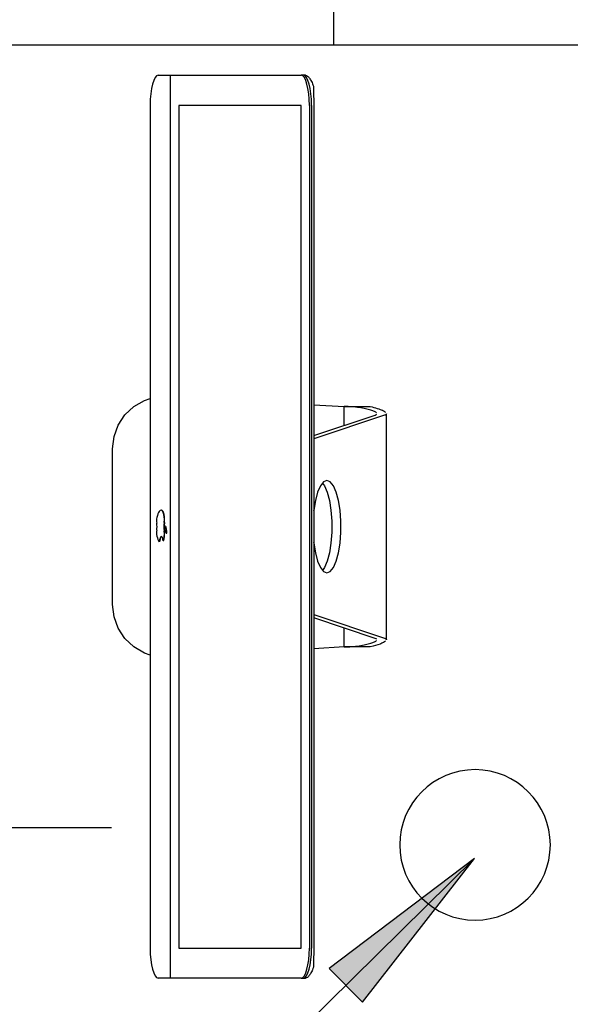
# Model space of a CAD drawing. Header units: centimetres. Extents: x -1062 to 5388, y 1642 to 2943.
# Tile 41 of 90: x -265 to -229, y 2484 to 2550. Entities that reach past the tile are written whole.
import ezdxf

# ---------------------------------------------------------------- set-up
doc = ezdxf.new("R2010")
doc.units = ezdxf.units.CM
for name, color, linetype in [('M-LDR', 5, 'Continuous'), ('M-XREF', 252, 'Continuous'), ('XREF$0$Meble', 8, 'Continuous'), ('XREF$0$Notatki tekstowe', 8, 'Continuous'), ('XREF$0$Notatki tekstowe-1', 8, 'Continuous'), ('XREF$0$Wyposażenie elektryczne', 8, 'Continuous')]:
    doc.layers.add(name, color=color, linetype=linetype)

# ---------------------------------------------------------------- blocks, each defined once
blk = doc.blocks.new('XREF$0$Blocks_iMac_F00817EN - Unique-593891-Aranżacja_01')
at = {"layer": 'XREF$0$Wyposażenie elektryczne'}
for p, q in [((7.51, 19.195), (-7.51, 19.195)), ((-7.402, 19.058), (-5.839, 14.361)), ((5.839, 14.361), (7.402, 19.058)), ((-6.06, 14.361), (-7.42, 18.446)), ((7.42, 18.446), (6.06, 14.361)), ((-7.991, 16.376), (-7.991, 18.114)), ((7.991, 18.114), (7.991, 16.376)), ((-8.109, 14.361), (-7.991, 16.376)), ((-6.731, 16.376), (-7.991, 16.376)), ((7.991, 16.376), (6.731, 16.376)), ((7.991, 16.376), (8.109, 14.361)), ((-30, 13.818), (-30, 13.674)), ((-30, 13.818), (-30, 13.674)), ((-28, 14.361), (28, 14.361)), ((-28, 14.216), (28, 14.216)), ((-28, 14.216), (28, 14.216)), ((-28, 14.072), (28, 14.072)), ((30, 13.674), (30, 13.818)), ((30, 13.674), (30, 13.818)), ((-30, 13.674), (-30, 13.53)), ((-30, 4.857), (-30, 13.53)), ((28, 13.528), (-28, 13.528)), ((-28, 13.528), (-28, 5.398)), ((28, 5.398), (28, 13.528)), ((30, 13.53), (30, 13.674)), ((30, 13.53), (30, 4.857)), ((-28, 5.398), (28, 5.398)), ((-30, 4.044), (-30, 4.857)), ((30, 4.857), (-30, 4.857)), ((30, 4.857), (-30, 4.857)), ((0.428, 4.601), (0.428, 4.62)), ((0.43, 4.589), (0.43, 4.608)), ((30, 4.857), (30, 4.044)), ((-1.099, 4.247), (-1.099, 4.227)), ((-0.073, 4.473), (-0.073, 4.454)), ((-0.071, 4.462), (-0.071, 4.443)), ((0, 4.437), (0, 4.417)), ((0.943, 4.398), (0.943, 4.379)), ((-28, 3.502), (28, 3.502)), ((5.179, 1.014), (-5.179, 1.014))]:
    blk.add_line(p, q, dxfattribs=at)
at = {"layer": 'XREF$0$Wyposażenie elektryczne', "flags": 128}
for points in [[(-7.42, 19.107), (-7.411, 19.084), (-7.402, 19.058)], [(7.402, 19.058), (7.411, 19.084), (7.42, 19.107)], [(3.071, 15.238), (2.982, 15.461), (2.719, 15.672), (2.299, 15.857), (1.745, 16.006), (1.089, 16.111), (0.37, 16.165), (-0.37, 16.165), (-1.089, 16.111), (-1.745, 16.006), (-2.299, 15.857), (-2.719, 15.672), (-2.982, 15.461), (-3.071, 15.238)], [(-3.071, 15.238), (-2.982, 15.015), (-2.719, 14.804), (-2.299, 14.619), (-1.745, 14.47), (-1.089, 14.366), (-1.025, 14.358)], [(-2.903, 14.938), (-2.719, 15.068), (-2.299, 15.253), (-1.745, 15.402), (-1.089, 15.507), (-0.37, 15.561), (0.37, 15.561), (1.089, 15.507), (1.745, 15.402), (2.299, 15.253), (2.719, 15.068), (2.903, 14.938)], [(1.025, 14.358), (1.089, 14.366), (1.745, 14.47), (2.299, 14.619), (2.719, 14.804), (2.982, 15.015), (3.071, 15.238)], [(-5.179, 1.014), (-5.986, 1.108), (-6.75, 1.386), (-7.429, 1.833), (-7.987, 2.424), (-8.393, 3.128), (-8.527, 3.495)], [(8.527, 3.495), (8.393, 3.128), (7.987, 2.424), (7.429, 1.833), (6.75, 1.386), (5.986, 1.108), (5.179, 1.014)]]:
    blk.add_lwpolyline(points, dxfattribs=at)
at = {"layer": 'XREF$0$Wyposażenie elektryczne'}
for centre, major_axis, start_param, end_param in [((-28, 13.674), (-2, 0), 4.712389, 6.283185), ((-28, 13.674), (-2, 0), 4.712389, 6.283185), ((-28, 13.53), (-2, 0), 4.712389, 6.283185), ((28, 13.674), (2, 0), 0, 1.570796), ((28, 13.674), (2, 0), 0, 1.570796), ((28, 13.53), (2, 0), 0, 1.570796), ((0.471, 4.454), (0.544, 0), 1.649727, 3.219353), ((-0.111, 4.589), (0.541, 0), 4.785701, 6.366564), ((0.471, 4.473), (0.544, 0), 1.649727, 2.696144), ((-0.111, 4.608), (0.541, 0), 5.914889, 6.366564), ((-28, 4.044), (2, 0), 3.141593, 4.712389), ((-0.025, 4.227), (1.075, 0), 2.595723, 3.554205), ((-0.025, 4.247), (1.075, 0), 2.595723, 3.074964), ((0.195, 4.211), (1.26, 0), 3.441073, 4.011303), ((-0.499, 4.325), (0.519, 0), 1.143571, 2.595723), ((-0.499, 4.306), (0.519, 0), 1.143571, 2.595723), ((-0.403, 4.02), (0.334, 0), 4.011303, 5.259678), ((-0.006, 4.619), (0.672, 0), 4.285164, 4.720735), ((-0.006, 4.599), (0.672, 0), 4.285164, 4.720735), ((0, 3.841), (0.439, 0), 1.023507, 2.118085), ((0.471, 4.473), (0.544, 0), 3.141593, 3.219353), ((-0.111, 4.608), (0.541, 0), 4.785701, 5.011539), ((0.006, 4.619), (0.672, 0), 4.704043, 5.139614), ((0.006, 4.599), (0.672, 0), 4.704043, 5.139614), ((0.403, 4.02), (0.334, 0), 4.1651, 5.413475), ((0.499, 4.325), (0.519, 0), 0.545869, 1.998022), ((0.499, 4.306), (0.519, 0), 0.545869, 1.998022), ((-0.195, 4.211), (1.26, 0), 5.413475, 5.983705), ((1.204, 4.249), (0.546, 0), 2.069021, 4.347422), ((1.204, 4.268), (0.546, 0), 3.587955, 4.347422), ((1.204, 4.268), (0.546, 0), 2.069021, 2.561142), ((28, 4.044), (2, 0), 4.712389, 6.283185)]:
    blk.add_ellipse(centre, major_axis=major_axis, ratio=0.271091, start_param=start_param, end_param=end_param, dxfattribs=at)
for points in [[(-7.991, 18.114), (-7.95, 18.285), (-7.868, 18.596), (-7.733, 18.943), (-7.648, 19.085), (-7.609, 19.131)], [(-7.56, 18.528), (-7.589, 18.502), (-7.65, 18.41), (-7.746, 18.163), (-7.839, 17.818), (-7.917, 17.391), (-7.973, 16.902), (-7.988, 16.552), (-7.991, 16.376)], [(-7.42, 18.446), (-7.438, 18.499), (-7.459, 18.533), (-7.483, 18.546)], [(7.482, 18.547), (7.459, 18.533), (7.438, 18.499), (7.42, 18.446)], [(7.991, 16.376), (7.988, 16.552), (7.973, 16.902), (7.917, 17.391), (7.839, 17.818), (7.746, 18.163), (7.65, 18.41), (7.589, 18.502), (7.56, 18.528)], [(-30, 13.818), (-30, 13.859), (-29.968, 13.942), (-29.825, 14.078), (-29.594, 14.216), (-29.393, 14.303), (-29.28, 14.346)], [(-29.28, 14.346), (-29.16, 14.349), (-28.905, 14.355), (-28.463, 14.36), (-28.158, 14.361), (-28, 14.361)], [(28, 14.361), (28.158, 14.361), (28.463, 14.36), (28.905, 14.355), (29.16, 14.349), (29.28, 14.346)], [(29.28, 14.346), (29.393, 14.303), (29.594, 14.216), (29.825, 14.078), (29.968, 13.942), (30, 13.859), (30, 13.818)]]:
    blk.add_open_spline(points, degree=3, dxfattribs=at)
for points, knots in [([(-7.51, 19.195), (-7.507, 19.195), (-7.473, 19.193), (-7.443, 19.161), (-7.42, 19.107)], [0.7845102, 0.7845102, 0.7845102, 0.7845102, 0.8, 1, 1, 1, 1]), ([(7.42, 19.107), (7.443, 19.161), (7.473, 19.193), (7.507, 19.195), (7.51, 19.195)], [0, 0, 0, 0, 0.2, 0.2154897, 0.2154897, 0.2154897, 0.2154897]), ([(7.609, 19.131), (7.639, 19.096), (7.686, 19.024), (7.75, 18.888), (7.85, 18.647), (7.93, 18.371), (7.991, 18.114)], [0.4, 0.4, 0.4, 0.4, 0.55, 0.625, 0.7, 1, 1, 1, 1])]:
    blk.add_open_spline(points, degree=3, knots=knots, dxfattribs=at)
blk = doc.blocks.new('XREF$0$Bimroom_Collection_Dining_Chair_2022 - Dining Chair-V1-Aranżacja_01')
at = {"layer": 'XREF$0$Meble'}
for p, q in [((-22.5, 21.007), (-22.5, -17)), ((22.5, -17), (22.5, 21.007)), ((-22.5, -17), (-18, -17)), ((-18.2, -17), (-22.3, -17)), ((-18, -17), (-18, -20.677)), ((18, -17), (22.5, -17)), ((18, -20.677), (18, -17)), ((22.3, -17), (18.2, -17)), ((-22.5, -17.2), (-22.5, -23.696)), ((-18, -23.696), (-18, -17.2)), ((18, -17.2), (18, -23.696)), ((22.5, -23.696), (22.5, -17.2)), ((22.5, -17.2), (22.5, -23.696)), ((18, -20.674), (-18, -20.674)), ((-18, -20.674), (-18, -20.677)), ((-18, -23.696), (-18, -20.677)), ((18, -20.677), (18, -20.674)), ((18, -20.677), (18, -23.696)), ((-22.5, -21.3), (-22.5, -23.696)), ((22.5, -23.696), (22.5, -21.3)), ((-22.3, -23.5), (-18.2, -23.5)), ((18.2, -23.5), (22.3, -23.5)), ((-22.5, -27.712), (-22.5, -23.696)), ((-18, -23.696), (-18, -27.712)), ((18, -27.712), (18, -23.696)), ((22.5, -23.696), (22.5, -27.712)), ((-18, -26.498), (-18, -24.42)), ((18, -24.42), (18, -26.498)), ((-18, -26.67), (18, -26.67)), ((-22.5, -27.712), (-22.5, -27.8)), ((-22.5, -27.712), (-22.5, -27.8)), ((-18.2, -27.908), (-22.3, -27.908)), ((-18.2, -28), (-22.3, -28)), ((-18, -27.8), (-18, -27.712)), ((18, -27.712), (18, -27.8)), ((18, -27.712), (18, -27.8)), ((22.3, -27.908), (18.2, -27.908)), ((22.3, -28), (18.2, -28)), ((22.5, -27.8), (22.5, -27.712))]:
    blk.add_line(p, q, dxfattribs=at)
for centre, start, end in [((-22.3, -17.2), 90, 102.85714), ((-18.2, -17.2), 77.14286, 90), ((-18.2, -17.2), 77.14286, 90), ((18.2, -17.2), 90, 102.85714), ((18.2, -17.2), 90, 102.85714), ((22.3, -17.2), 77.14286, 90), ((-22.3, -17.2), 115.71429, 180), ((-22.3, -17.2), 115.71429, 180), ((-18.2, -17.2), 0, 64.28571), ((-18.2, -17.2), 360, 64.28571), ((18.2, -17.2), 115.71429, 180), ((18.2, -17.2), 115.71429, 180), ((22.3, -17.2), 0, 64.28571), ((22.3, -17.2), 0, 64.28571), ((-22.3, -21.3), 192.85714, 218.57143), ((-22.3, -21.3), 192.85714, 218.57143), ((-18.2, -21.3), 321.42857, 0), ((-18.2, -21.3), 321.42857, 347.14286), ((18.2, -21.3), 192.85714, 218.57143), ((18.2, -21.3), 192.85714, 218.57143), ((22.3, -21.3), 321.42857, 0), ((22.3, -21.3), 321.42857, 0), ((-22.3, -27.8), 180, 270), ((-18.2, -27.8), 270, 0), ((18.2, -27.8), 180, 270), ((22.3, -27.8), 270, 0)]:
    blk.add_arc(centre, 0.2, start, end, dxfattribs=at)
for points, knots in [([(-22.3, -16.8), (-22.318, -16.817), (-22.344, -16.844), (-22.377, -16.877), (-22.396, -16.896), (-22.411, -16.911), (-22.425, -16.925), (-22.442, -16.942), (-22.459, -16.959), (-22.474, -16.974), (-22.485, -16.985), (-22.497, -16.997), (-22.5, -17), (-22.5, -17)], [0, 0, 0, 0, 0.166667, 0.25, 0.333333, 0.375, 0.416667, 0.5, 0.583333, 0.666667, 0.75, 0.833333, 1, 1, 1, 1]), ([(-17.8, -16.8), (-17.817, -16.818), (-17.844, -16.844), (-17.877, -16.877), (-17.896, -16.896), (-17.911, -16.911), (-17.925, -16.925), (-17.942, -16.942), (-17.959, -16.959), (-17.974, -16.974), (-17.985, -16.985), (-17.997, -16.997), (-18, -17), (-18, -17)], [0, 0, 0, 0, 0.166667, 0.25, 0.333333, 0.375, 0.416667, 0.5, 0.583333, 0.666667, 0.75, 0.833333, 1, 1, 1, 1]), ([(17.8, -16.8), (17.818, -16.817), (17.844, -16.844), (17.877, -16.877), (17.896, -16.896), (17.911, -16.911), (17.925, -16.925), (17.942, -16.942), (17.959, -16.959), (17.974, -16.974), (17.985, -16.985), (17.997, -16.997), (18, -17), (18, -17)], [0, 0, 0, 0, 0.166667, 0.25, 0.333333, 0.375, 0.416667, 0.5, 0.583333, 0.666667, 0.75, 0.833333, 1, 1, 1, 1]), ([(22.3, -16.8), (22.317, -16.818), (22.344, -16.844), (22.377, -16.877), (22.396, -16.896), (22.411, -16.911), (22.425, -16.925), (22.442, -16.942), (22.459, -16.959), (22.474, -16.974), (22.485, -16.985), (22.497, -16.997), (22.5, -17), (22.5, -17)], [0, 0, 0, 0, 0.166667, 0.25, 0.333333, 0.375, 0.416667, 0.5, 0.583333, 0.666667, 0.75, 0.833333, 1, 1, 1, 1]), ([(-22.5, -23.696), (-22.5, -23.673), (-22.492, -23.63), (-22.463, -23.577), (-22.425, -23.541), (-22.374, -23.51), (-22.33, -23.5), (-22.3, -23.5)], [-1, -1, -1, -1, -0.785714, -0.571429, -0.428571, -0.285714, 0, 0, 0, 0]), ([(-18.2, -23.5), (-18.177, -23.5), (-18.133, -23.507), (-18.08, -23.536), (-18.043, -23.572), (-18.01, -23.622), (-18, -23.666), (-18, -23.696)], [-1, -1, -1, -1, -0.785714, -0.571429, -0.428571, -0.285714, 0, 0, 0, 0]), ([(18, -23.696), (18, -23.673), (18.008, -23.63), (18.037, -23.577), (18.075, -23.541), (18.126, -23.51), (18.17, -23.5), (18.2, -23.5)], [-1, -1, -1, -1, -0.785714, -0.571429, -0.428571, -0.285714, 0, 0, 0, 0]), ([(22.3, -23.5), (22.323, -23.5), (22.367, -23.507), (22.42, -23.536), (22.457, -23.572), (22.49, -23.622), (22.5, -23.666), (22.5, -23.696)], [-1, -1, -1, -1, -0.785714, -0.571429, -0.428571, -0.285714, 0, 0, 0, 0]), ([(-22.3, -27.908), (-22.323, -27.908), (-22.367, -27.901), (-22.42, -27.872), (-22.457, -27.836), (-22.49, -27.786), (-22.5, -27.742), (-22.5, -27.712)], [-1, -1, -1, -1, -0.785714, -0.571429, -0.428571, -0.285714, 0, 0, 0, 0]), ([(-18, -27.712), (-18, -27.735), (-18.008, -27.778), (-18.037, -27.831), (-18.075, -27.867), (-18.126, -27.898), (-18.17, -27.908), (-18.2, -27.908)], [-1, -1, -1, -1, -0.785714, -0.571429, -0.428571, -0.285714, 0, 0, 0, 0]), ([(18.2, -27.908), (18.177, -27.908), (18.133, -27.901), (18.08, -27.872), (18.043, -27.836), (18.01, -27.786), (18, -27.742), (18, -27.712)], [-1, -1, -1, -1, -0.785714, -0.571429, -0.428571, -0.285714, 0, 0, 0, 0]), ([(22.5, -27.712), (22.5, -27.735), (22.492, -27.778), (22.463, -27.831), (22.425, -27.867), (22.374, -27.898), (22.33, -27.908), (22.3, -27.908)], [-1, -1, -1, -1, -0.785714, -0.571429, -0.428571, -0.285714, 0, 0, 0, 0])]:
    blk.add_open_spline(points, degree=3, knots=knots, dxfattribs=at)
blk = doc.blocks.new('XREF$0$Szafka rack1 - Szafka rack-857897-Aranżacja_01')
at = {"layer": 'XREF$0$Wyposażenie elektryczne'}
for start, end in [(360, 180), (180, 360)]:
    blk.add_arc((-109.72, 2524.076), 5, start, end, dxfattribs=at)
blk = doc.blocks.new('XREF$0$Bimroom_Collection_Dining_Table_2022 - Dining Table-499016-Aranżacja_01')
at = {"layer": 'XREF$0$Meble'}
blk.add_line((-100, -45), (105.5, -45), dxfattribs=at)
blk = doc.blocks.new('XREF')
at = {"layer": 'XREF$0$Notatki tekstowe-1'}
blk.add_hatch(color=256, dxfattribs=at).paths.add_polyline_path([(-235.195, 2494.029), (-244.841, 2486.718), (-242.62, 2484.471)])
at = {"layer": 'XREF$0$Notatki tekstowe'}
for p, q in [((-235.195, 2494.029), (-254.2, 2475.248)), ((-235.195, 2494.029), (-244.841, 2486.718)), ((-242.62, 2484.471), (-235.195, 2494.029)), ((-244.841, 2486.718), (-242.62, 2484.471))]:
    blk.add_line(p, q, dxfattribs=at)
at = {"layer": 'XREF$0$Meble', "rotation": 180}
for name, p in [('XREF$0$Bimroom_Collection_Dining_Chair_2022 - Dining Chair-V1-Aranżacja_01', (-267.021, 2569.076)), ('XREF$0$Bimroom_Collection_Dining_Table_2022 - Dining Table-499016-Aranżacja_01', (-189.22, 2503.076))]:
    blk.add_blockref(name, p, dxfattribs=at)
at = {"layer": 'XREF$0$Wyposażenie elektryczne', "rotation": 269.9999999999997}
blk.add_blockref('XREF$0$Blocks_iMac_F00817EN - Unique-593891-Aranżacja_01', (-260.22, 2516.076), dxfattribs=at)
at = {"layer": 'XREF$0$Wyposażenie elektryczne'}
blk.add_blockref('XREF$0$Szafka rack1 - Szafka rack-857897-Aranżacja_01', (-125.43, -29.146), dxfattribs=at)

msp = doc.modelspace()

# ---------------------------------------------------------------- linework, layer by layer
at = {"layer": 'M-LDR'}
msp.add_line((-259.279, 2496.065), (-339.279, 2496.065), dxfattribs=at)

# ---------------------------------------------------------------- block references
at = {"layer": 'M-XREF'}
msp.add_blockref('XREF', (0, 0), dxfattribs=at)

doc.saveas('drawing.dxf')
